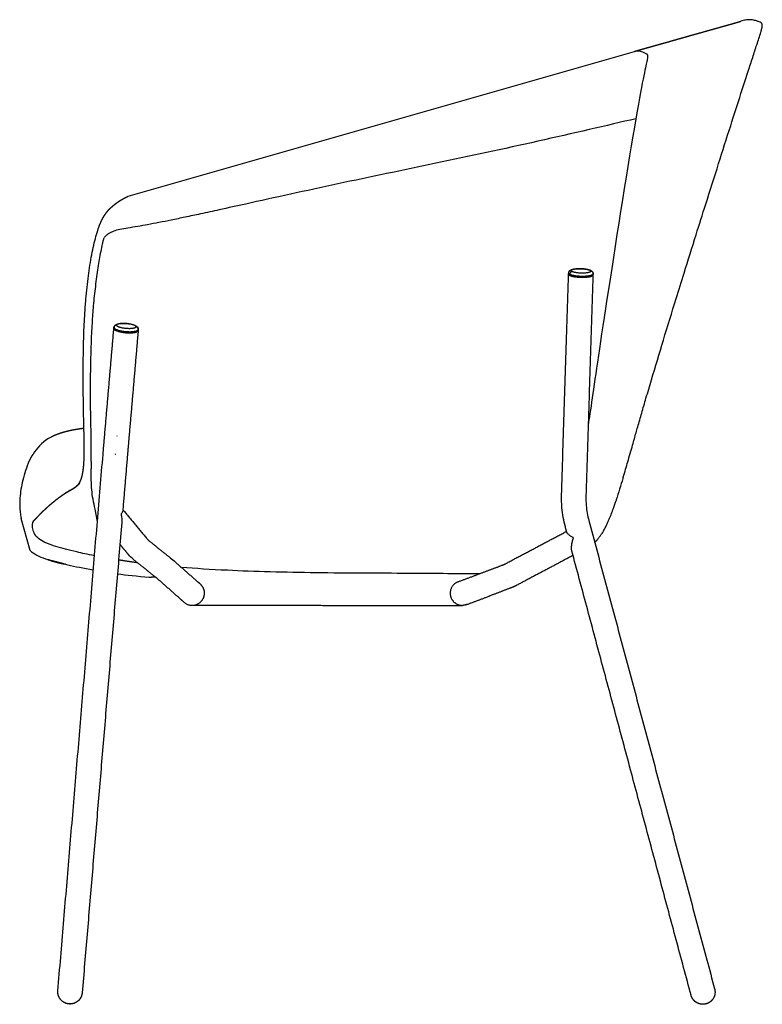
# Model space of a CAD drawing. Header units: millimetres. Extents: x -1034 to 742, y 1139 to 3175.
# Tile 12 of 15: x -1034 to -424, y 2366 to 3175. Entities that reach past the tile are written whole.
import ezdxf

# ---------------------------------------------------------------- set-up
doc = ezdxf.new("R2010")
doc.units = ezdxf.units.MM
doc.header["$MEASUREMENT"] = 0
for name, color, linetype, true_color in [('2DVýkres$viditelné$tečné', 7, 'Continuous', 0x000000), ('2DVýkres$viditelné$čáry', 7, 'Continuous', 0x000000), ('podnoží kov', 7, 'Continuous', 0x000000)]:
    doc.layers.add(name, color=color, linetype=linetype, true_color=true_color)

msp = doc.modelspace()

# ---------------------------------------------------------------- linework, layer by layer
at = {"layer": '2DVýkres$viditelné$tečné'}
for points, knots in [([(-529.49, 3148.71), (-525.76, 3149.78), (-518.88, 3146.44), (-517.65, 3145.44), (-522.3, 3128.29), (-528.31, 3093.43)], [8.863686, 8.863686, 8.863686, 8.863686, 27.470708, 54.941416, 82.412123, 82.412123, 82.412123, 82.412123]), ([(-528.31, 3093.43), (-551.7, 3087.98), (-609.02, 3074.64), (-693.05, 3056.67), (-773.34, 3040.04), (-825.34, 3028.57), (-848.66, 3023.44), (-855.93, 3021.84), (-868.33, 3019.11), (-884.95, 3015.49), (-898.08, 3012.67), (-909.44, 3010.3), (-919.69, 3008.25), (-931.56, 3005.98), (-940.11, 3004.5), (-945.56, 3003.64)], [-462.791242, -462.791242, -462.791242, -462.791242, -404.942336, -347.093431, -289.244526, -231.395621, -231.395621, -231.395621, -209.055987, -193.310133, -180.374729, -168.747776, -158.495741, -149.028875, -132.479575, -132.479575, -132.479575, -132.479575]), ([(-528.31, 3093.43), (-534.32, 3058.56), (-553.73, 2936.22), (-563.63, 2867.22), (-566.62, 2847.41), (-567.45, 2841.92)], [0, 0, 0, 0, 78.285246, 156.570492, 199.990116, 199.990116, 199.990116, 199.990116]), ([(-945.56, 3003.64), (-947.86, 3003.27), (-952.18, 3002.62), (-956.81, 3001.42), (-960.02, 2999.88), (-962.14, 2998.5), (-963.93, 2996.94), (-964.81, 2995.97), (-965.04, 2995.69)], [0, 0, 0, 0, 5.601211, 11.202422, 14.003027, 16.803633, 19.604238, 22.404844, 22.404844, 22.404844, 22.404844]), ([(-975.9, 2845.96), (-976.01, 2850.93), (-976.13, 2857.22), (-976.11, 2870.56), (-976.11, 2874.2), (-976.08, 2881.01), (-975.92, 2893.69), (-975.54, 2908.4), (-974.77, 2924.73), (-973.62, 2940.48), (-972.28, 2953.19), (-970.94, 2963.58), (-969.87, 2970.96), (-968.74, 2977.92), (-967.56, 2984.43), (-966.51, 2989.55), (-965.75, 2992.85), (-965.34, 2994.52), (-965.14, 2995.31), (-965.04, 2995.69)], [0, 0, 0, 0, 26.827307, 26.827307, 26.827307, 37.746492, 47.247544, 64.878711, 81.889195, 96.300901, 112.241509, 120.229999, 127.732496, 134.615059, 141.385471, 147.577769, 150.281612, 151.55952, 152.728646, 152.728646, 152.728646, 152.728646]), ([(-975.55, 2825.94), (-975.55, 2826.12), (-975.55, 2826.3), (-975.55, 2826.48), (-975.62, 2831.51), (-975.71, 2838.14), (-975.88, 2844.87), (-975.9, 2845.96)], [0, 0, 0, 0, 1.176595, 1.176595, 1.176595, 17.339561, 20.239133, 20.239133, 20.239133, 20.239133]), ([(-975.55, 2812.11), (-975.54, 2814.57), (-975.57, 2819.07), (-975.64, 2823.63), (-975.67, 2825.94)], [0, 0, 0, 0, 7.243273, 13.959267, 13.959267, 13.959267, 13.959267]), ([(-975.5, 2796.61), (-975.56, 2799.22), (-975.57, 2802.36), (-975.57, 2805.45), (-975.57, 2805.94)], [-9.521947, -9.521947, -9.521947, -9.521947, -1.502212, 0, 0, 0, 0]), ([(-985.12, 2794.63), (-985.57, 2793.89), (-986.35, 2792.88), (-987.6, 2791.74), (-988.87, 2790.75), (-990.68, 2789.56), (-993.16, 2788.15), (-995.43, 2786.84), (-996.64, 2786.07)], [0, 0, 0, 0, 0.125, 0.25, 0.375, 0.5, 0.75, 1, 1, 1, 1]), ([(-1017.72, 2747.89), (-1020.9, 2750.12), (-1024.12, 2755.4), (-1024, 2761.89), (-1022.66, 2763.34)], [0, 0, 0, 0, 9.161886, 18.262456, 18.262456, 18.262456, 18.262456]), ([(-656.77, 2719.86), (-664.56, 2719.83), (-682.51, 2719.92), (-703.72, 2720.1), (-715.43, 2720.17), (-738.86, 2720.3), (-791.56, 2720.32), (-856.8, 2722.03), (-889.94, 2724.12), (-901.47, 2725.05)], [86.640908, 86.640908, 86.640908, 86.640908, 125.667371, 167.556495, 167.556495, 167.556495, 209.445618, 251.334742, 277.040893, 277.040893, 277.040893, 277.040893])]:
    msp.add_open_spline(points, degree=3, knots=knots, dxfattribs=at)
for points, weights in [([(-940.69, 2918.8), (-940.67, 2918.8), (-940.65, 2918.8)], [0.85564483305, 0.855547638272, 0.855454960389]), ([(-954.47, 2833.01), (-954.39, 2833), (-954.31, 2833)], [1, 0.999966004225, 1]), ([(-955.89, 2818.19), (-955.81, 2818.19), (-955.74, 2818.18)], [1, 0.999971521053, 1]), ([(-985.12, 2794.63), (-984.67, 2795.42), (-984.31, 2796.25)], [1, 0.998639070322, 1]), ([(-985.06, 2794.76), (-985.1, 2794.7), (-985.12, 2794.63)], [1, 0.992055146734, 1]), ([(-996.64, 2786.07), (-996.44, 2786.28), (-996.2, 2786.43)], [1, 0.991805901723, 1]), ([(-942.66, 2733.98), (-942.66, 2733.98), (-942.66, 2733.97)], [0.862959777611, 0.862904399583, 0.86284934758]), ([(-937.55, 2728.87), (-945.33, 2729.92), (-953.08, 2731.16)], [1, 0.999916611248, 1]), ([(-628.93, 2710.25), (-628.94, 2710.23), (-628.95, 2710.22)], [0.854540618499, 0.854615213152, 0.854695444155]), ([(-990.61, 2366.91), (-992.2, 2366.52), (-993.82, 2366.73)], [1, 0.983463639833, 1])]:
    msp.add_rational_spline(points, weights, degree=2, dxfattribs=at)
for points, degree in [([(-975.55, 2812.11), (-975.55, 2810.12), (-975.56, 2808.05), (-975.57, 2805.94)], 3), ([(-972.36, 2772.93), (-972.82, 2775.65), (-974.22, 2781.09), (-975.23, 2788.87), (-975.44, 2794), (-975.5, 2796.61)], 3), ([(-987.47, 2737.75), (-994.04, 2739.25), (-1005.02, 2742.08), (-1014.54, 2745.67), (-1017.72, 2747.89)], 3), ([(-972.86, 2734.66), (-978.52, 2735.76), (-983.22, 2736.77), (-987.47, 2737.75)], 3), ([(-936.68, 2733.85), (-936.67, 2733.84), (-936.66, 2733.83)], 2), ([(-634.86, 2715.07), (-634.81, 2715.09), (-634.75, 2715.11)], 2)]:
    msp.add_open_spline(points, degree=degree, dxfattribs=at)
at = {"layer": '2DVýkres$viditelné$čáry'}
for points, knots in [([(-532.91, 2818.72), (-532.26, 2821), (-530.64, 2826.65), (-528.61, 2833.87), (-526.12, 2842.62), (-523.42, 2852.04), (-519.68, 2864.91), (-513.8, 2884.88), (-505.57, 2912.19), (-496.56, 2941.42), (-487.58, 2970.25), (-479.47, 2996.06), (-470.02, 3026.02), (-460.56, 3055.86), (-450.91, 3086.17), (-442.64, 3112), (-436.46, 3131.12), (-431.97, 3144.9), (-429.06, 3153.79), (-426.97, 3160.22), (-425.78, 3164.03), (-424.92, 3167.02), (-424.4, 3169.28), (-424.45, 3171.15), (-425.46, 3172.39), (-427.22, 3173), (-429.04, 3173.73), (-431.39, 3174.4), (-434.36, 3174.84), (-438.19, 3174.57), (-440.85, 3173.89), (-442.15, 3173.46)], [0, 0, 0, 0, 7.118352, 17.630433, 22.490041, 34.395025, 47.028005, 62.702015, 96.861102, 132.57983, 154.47285, 187.460297, 213.722803, 248.72622, 281.380197, 309.138238, 330.087704, 341.671517, 352.619772, 358.145293, 361.957969, 364.589437, 367.478371, 368.909908, 370.094339, 372.007777, 374.411067, 376.034692, 379.285104, 383.384476, 387.489029, 387.489029, 387.489029, 387.489029]), ([(-981.72, 2846.32), (-981.76, 2847.94), (-981.8, 2849.54), (-981.89, 2853.73), (-981.94, 2856.26), (-982.04, 2863.6), (-982.08, 2868.74), (-982.1, 2873.44), (-982.14, 2878.93), (-982.15, 2884.58), (-982.1, 2894.89), (-982.04, 2899.7), (-981.94, 2904.81), (-981.69, 2917.12), (-981.17, 2929.78), (-980.22, 2942.01), (-980.19, 2942.38), (-980.16, 2942.76), (-980.13, 2943.14), (-979.61, 2949.48), (-978.96, 2955.89), (-978.18, 2962.18), (-977.44, 2968.05), (-976.56, 2974.03), (-975.51, 2979.82), (-975.03, 2982.5), (-974.5, 2985.18), (-973.92, 2987.83), (-973.39, 2990.28), (-972.81, 2992.74), (-972.17, 2995.15), (-971.59, 2997.34), (-970.95, 2999.54), (-970.25, 3001.69), (-969.63, 3003.57), (-968.94, 3005.48), (-968.17, 3007.32)], [4.08006, 4.08006, 4.08006, 4.08006, 9.000673, 9.000673, 17.131226, 17.131226, 31.997053, 31.997053, 31.997053, 50.293284, 50.293284, 64.50364, 64.50364, 64.50364, 103.276953, 103.276953, 103.276953, 104.461462, 104.461462, 104.461462, 124.482921, 124.482921, 124.482921, 143.224211, 143.224211, 143.224211, 151.831422, 151.831422, 151.831422, 159.785899, 159.785899, 159.785899, 166.986715, 166.986715, 166.986715, 173.320699, 173.320699, 173.320699, 173.320699]), ([(-568.89, 2969.89), (-568.38, 2969.8), (-567.91, 2969.71), (-567.25, 2969.54), (-567.04, 2969.49), (-566.84, 2969.43)], [19.344593, 19.344593, 19.344593, 19.344593, 21.097939, 21.097939, 21.952273, 21.952273, 21.952273, 21.952273]), ([(-566.7, 2969.39), (-566.63, 2969.37), (-566.5, 2969.33), (-566.26, 2969.25), (-565.87, 2969.11), (-565.56, 2968.97), (-565.36, 2968.87)], [0, 0, 0, 0, 0.204597, 0.405321, 0.768503, 1.432787, 1.432787, 1.432787, 1.432787]), ([(-956.88, 2922.16), (-956.84, 2922.57), (-956.71, 2922.95), (-956.31, 2923.6), (-956.06, 2923.86), (-955.79, 2924.08), (-955.4, 2924.38), (-954.96, 2924.59), (-954, 2924.94), (-953.44, 2925.08), (-952.82, 2925.19), (-951.92, 2925.34), (-950.91, 2925.42), (-948.79, 2925.46), (-947.73, 2925.42), (-946.65, 2925.33), (-945.58, 2925.25), (-944.53, 2925.11), (-942.43, 2924.72), (-941.44, 2924.47), (-940.56, 2924.16), (-939.96, 2923.96), (-939.43, 2923.73), (-938.49, 2923.22), (-938.05, 2922.91), (-937.69, 2922.51), (-937.47, 2922.27), (-937.28, 2921.99), (-937.01, 2921.34), (-936.94, 2921), (-936.94, 2920.64)], [0.001848, 0.001848, 0.001848, 0.001848, 1.542304, 1.542304, 3.069103, 3.069103, 3.069103, 5.255234, 5.255234, 7.731624, 7.731624, 7.731624, 11.277933, 11.277933, 14.502976, 14.502976, 14.502976, 17.727741, 17.727741, 21.270067, 21.270067, 21.270067, 23.743649, 23.743649, 26.116959, 26.116959, 26.116959, 27.578937, 27.578937, 28.929486, 28.929486, 28.929486, 28.929486]), ([(-981.29, 2826.29), (-981.3, 2826.38), (-981.3, 2826.47), (-981.3, 2826.56), (-981.35, 2829.45), (-981.41, 2832.47), (-981.53, 2838.39), (-981.6, 2841.54), (-981.68, 2844.58), (-981.69, 2845.16), (-981.71, 2845.74), (-981.72, 2846.32)], [1.675254, 1.675254, 1.675254, 1.675254, 1.947954, 1.947954, 1.947954, 10.745026, 10.745026, 20.192212, 20.192212, 20.192212, 21.959815, 21.959815, 21.959815, 21.959815]), ([(-1008.57, 2832), (-1014.51, 2828.88), (-1018.88, 2824.68), (-1022.19, 2819.94), (-1025.5, 2815.19), (-1027.76, 2809.92), (-1029.51, 2804.65), (-1031.25, 2799.39), (-1032.47, 2794.15), (-1033.25, 2789.26), (-1034.03, 2784.37), (-1034.36, 2779.84), (-1034.32, 2776.01), (-1034.28, 2772.18), (-1033.86, 2769.05), (-1033.26, 2766.46), (-1033.17, 2766.08), (-1033.07, 2765.71), (-1032.98, 2765.36)], [0, 0, 0, 0, 18.552974, 18.552974, 18.552974, 35.622646, 35.622646, 35.622646, 51.501704, 51.501704, 51.501704, 64.824975, 64.824975, 64.824975, 74.466879, 74.466879, 74.466879, 75.449456, 75.449456, 75.449456, 75.449456]), ([(-981.57, 2811.15), (-981.43, 2813.66), (-981.36, 2816.14), (-981.35, 2818.7), (-981.34, 2821.25), (-981.37, 2823.74), (-981.42, 2826.3)], [0.005698, 0.005698, 0.005698, 0.005698, 7.65702, 7.65702, 7.65702, 15.278326, 15.278326, 15.278326, 15.278326]), ([(-538.6, 2799.07), (-537.21, 2803.82), (-535.54, 2809.57), (-533.65, 2816.14), (-532.91, 2818.72)], [0, 0, 0, 0, 13.563315, 20.457797, 20.457797, 20.457797, 20.457797]), ([(-538.72, 2799.08), (-538.83, 2798.72), (-540.45, 2793.18), (-542.61, 2785.9), (-544.6, 2779.79), (-544.71, 2779.45)], [-20.526748, -20.526748, -20.526748, -20.526748, -19.257025, -1.077325, 0, 0, 0, 0]), ([(-949.68, 2771.62), (-949.68, 2771.52), (-949.71, 2771.31), (-949.82, 2770.89), (-950.06, 2770.33), (-950.49, 2769.67), (-950.85, 2769.25), (-951.05, 2769.04)], [0, 0, 0, 0, 0.30333, 0.62561, 1.315083, 2.106615, 2.975446, 2.975446, 2.975446, 2.975446]), ([(-951.05, 2769.04), (-950.78, 2767.78), (-950.59, 2766.51), (-950.45, 2764.62), (-950.43, 2763.99), (-950.44, 2762.85), (-950.46, 2762.34), (-950.5, 2761.84)], [0, 0, 0, 0, 5.107335, 5.107335, 7.66088, 7.66088, 9.722559, 9.722559, 9.722559, 9.722559]), ([(-579.79, 2749.5), (-580.15, 2749.71), (-580.84, 2750.13), (-581.8, 2750.76), (-582.67, 2751.39), (-583.42, 2752), (-584.05, 2752.59), (-584.49, 2753.07), (-584.74, 2753.43), (-584.92, 2753.73), (-585, 2753.93), (-585.04, 2754.07)], [0, 0, 0, 0, 1.239267, 2.415269, 3.46533, 4.450964, 5.327907, 6.043597, 6.403266, 6.648864, 7.070265, 7.070265, 7.070265, 7.070265]), ([(-580.86, 2738.52), (-580.95, 2738.84), (-581.08, 2739.53), (-581.16, 2740.67), (-581.13, 2741.94), (-580.94, 2743.83), (-580.55, 2745.76), (-580, 2747.76), (-579.66, 2748.79), (-579.48, 2749.32)], [0, 0, 0, 0, 0.986506, 2.092055, 3.43917, 4.79126, 7.779304, 9.343403, 11.0213, 11.0213, 11.0213, 11.0213]), ([(-1025.74, 2738.84), (-1022.68, 2736.31), (-1017.15, 2733.33), (-1010.28, 2731.1), (-1008.73, 2730.64)], [0, 0, 0, 0, 14.997662, 19.091907, 19.091907, 19.091907, 19.091907]), ([(-1005.67, 2729.79), (-1005.67, 2729.79), (-1005.67, 2729.79), (-1005.68, 2729.79), (-1005.68, 2729.79), (-1005.68, 2729.79)], [-13.90563049, -13.90563049, -13.90563049, -13.90563049, -13.8960956, -13.8960956, -13.88362506, -13.88362506, -13.88362506, -13.88362506]), ([(-1001.34, 2728.7), (-1001.28, 2728.69), (-1001.23, 2728.67), (-1001.17, 2728.66), (-1001.17, 2728.66), (-1001.17, 2728.66)], [10.5847186, 10.5847186, 10.5847186, 10.5847186, 10.7816869, 10.7816869, 10.7888773, 10.7888773, 10.7888773, 10.7888773]), ([(-999.17, 2728.19), (-999.17, 2728.19), (-999.17, 2728.19), (-999.15, 2728.19), (-999.14, 2728.18), (-999.13, 2728.18)], [14.0405221, 14.0405221, 14.0405221, 14.0405221, 14.0557009, 14.0557009, 14.1479667, 14.1479667, 14.1479667, 14.1479667]), ([(-998.83, 2728.11), (-997.51, 2727.81), (-990.4, 2726.23), (-981.97, 2724.48), (-973.84, 2723.02)], [0, 0, 0, 0, 6.430259, 33.495712, 33.495712, 33.495712, 33.495712]), ([(-954.04, 2719.87), (-946.49, 2718.84), (-937.38, 2717.82), (-926.67, 2717.06), (-926.03, 2717.01)], [52.916987, 52.916987, 52.916987, 52.916987, 72.50893, 73.753617, 73.753617, 73.753617, 73.753617])]:
    msp.add_open_spline(points, degree=3, knots=knots, dxfattribs=at)
for points, weights, degree, knots in [([(-529.4, 3148.74), (-526.53, 3149.55), (-523.67, 3150.37), (-520.8, 3151.19), (-518.08, 3151.96), (-515.37, 3152.73), (-512.65, 3153.5), (-510.11, 3154.22), (-507.58, 3154.94), (-505.04, 3155.66), (-502.67, 3156.33), (-500.3, 3157), (-497.93, 3157.67), (-493.67, 3158.88), (-489.42, 3160.08), (-485.16, 3161.28), (-481.5, 3162.31), (-477.85, 3163.34), (-474.19, 3164.37), (-468.55, 3165.95), (-462.91, 3167.54), (-457.27, 3169.13), (-455.04, 3169.75), (-453.02, 3170.32), (-449.57, 3171.3), (-448.08, 3171.73), (-446.85, 3172.08), (-446.58, 3172.16), (-446.06, 3172.31), (-445.1, 3172.58), (-444.06, 3172.88), (-443.02, 3173.19), (-442.4, 3173.38), (-442.15, 3173.46)], [1, 0.99999998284, 0.99999998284, 1, 0.999999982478, 0.999999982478, 1, 0.999999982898, 0.999999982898, 1, 0.99999998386, 0.99999998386, 1, 0.999999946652, 0.999999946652, 1, 0.999999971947, 0.999999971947, 1, 0.999999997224, 0.999999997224, 1, 1, 1, 1, 1, 1, 1, 1, 1, 1, 1, 1, 1], 3, [0, 0, 0, 0, 8.944795, 8.944795, 8.944795, 17.412319, 17.412319, 17.412319, 25.329802, 25.329802, 25.329802, 32.717864, 32.717864, 32.717864, 45.986642, 45.986642, 45.986642, 57.377456, 57.377456, 57.377456, 74.963229, 74.963229, 74.963229, 96.137455, 96.137455, 116.153296, 116.153296, 116.153296, 117.011131, 117.786126, 119.124851, 120.262355, 121.060366, 121.060366, 121.060366, 121.060366]), ([(-968.16, 3007.34), (-967.49, 3008.93), (-966.74, 3010.51), (-965.9, 3012.04), (-965.76, 3012.29), (-965.61, 3012.55), (-965.47, 3012.8), (-964.86, 3013.85), (-964.18, 3014.89), (-963.46, 3015.89), (-962.65, 3017), (-961.76, 3018.05), (-960.81, 3019.04), (-960.36, 3019.5), (-959.86, 3020), (-958.95, 3020.83), (-958.55, 3021.18), (-958.24, 3021.45), (-958.2, 3021.48), (-958.16, 3021.52), (-958.03, 3021.64), (-957.94, 3021.71), (-957.85, 3021.79), (-957.16, 3022.39), (-956.45, 3022.97), (-955.73, 3023.53), (-955.43, 3023.75), (-955.14, 3023.97), (-954.85, 3024.19), (-953.83, 3024.95), (-952.78, 3025.66), (-951.71, 3026.34), (-951.4, 3026.53), (-951.09, 3026.72), (-950.78, 3026.9), (-950.02, 3027.36), (-949.25, 3027.8), (-948.46, 3028.22), (-947.97, 3028.48), (-947.48, 3028.74), (-946.98, 3028.99), (-946.4, 3029.28), (-945.82, 3029.57), (-945.23, 3029.85)], [1, 1, 1, 1, 0.999959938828, 0.999959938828, 1, 1, 1, 1, 0.998484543, 0.998484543, 1, 1, 1, 1, 1, 1, 1, 1, 1, 1, 1, 0.999775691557, 0.999775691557, 1, 0.999959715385, 0.999959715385, 1, 0.99952809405, 0.99952809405, 1, 0.999962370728, 0.999962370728, 1, 0.999813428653, 0.999813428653, 1, 0.999947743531, 0.999947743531, 1, 0.999948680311, 0.999948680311, 1], 3, [0, 0, 0, 0, 5.477001, 5.477001, 5.477001, 6.357909, 6.357909, 6.357909, 10.170138, 10.170138, 10.170138, 14.287643, 14.287643, 14.287643, 16.265229, 16.265229, 18.139968, 18.139968, 18.139968, 18.404268, 18.404268, 18.842447, 18.842447, 18.842447, 21.585449, 21.585449, 21.585449, 22.688186, 22.688186, 22.688186, 26.49045, 26.49045, 26.49045, 27.574845, 27.574845, 27.574845, 30.240581, 30.240581, 30.240581, 31.913226, 31.913226, 31.913226, 33.861399, 33.861399, 33.861399, 33.861399]), ([(-583.44, 2966.87), (-583.43, 2967.24), (-583.33, 2967.6), (-582.99, 2968.22), (-582.78, 2968.47), (-582.55, 2968.68), (-582.37, 2968.84), (-582.17, 2968.98), (-581.96, 2969.1), (-581.91, 2969.13), (-581.81, 2969.18), (-581.6, 2969.29), (-581.17, 2969.48), (-580.78, 2969.61), (-580.5, 2969.69)], [1, 1, 1, 1, 1, 1, 0.996657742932, 0.996657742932, 1, 1, 1, 1, 1, 1, 1], 3, [0.031814, 0.031814, 0.031814, 0.031814, 1.413237, 1.413237, 2.785145, 2.785145, 2.785145, 3.507398, 3.507398, 3.507398, 3.672518, 3.858191, 4.22607, 5.085915, 5.085915, 5.085915, 5.085915]), ([(-566.13, 2969), (-569.49, 2970.74), (-576.74, 2970.2), (-584, 2969.67), (-580.65, 2967.94)], [1, 0.707106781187, 1, 0.707106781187, 1], 2, [0, 0, 0, 12.566371, 12.566371, 25.132741, 25.132741, 25.132741]), ([(-566.13, 2969), (-562.77, 2967.27), (-570.03, 2966.74), (-577.29, 2966.2), (-580.65, 2967.94)], [1, 0.707106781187, 1, 0.707106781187, 1], 2, [-25.132741, -25.132741, -25.132741, -12.566371, -12.566371, 0, 0, 0]), ([(-580.46, 2969.7), (-580.2, 2969.77), (-579.93, 2969.84), (-578.85, 2970.06), (-577.95, 2970.18), (-576.95, 2970.25), (-574.89, 2970.4), (-572.6, 2970.35), (-570.47, 2970.11), (-569.97, 2970.06), (-569.47, 2969.99), (-568.98, 2969.91)], [1, 1, 1, 1, 1, 1, 1, 1, 1, 0.999771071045, 0.999771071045, 1], 3, [6.381002, 6.381002, 6.381002, 6.381002, 7.536009, 7.536009, 10.78535, 10.78535, 10.78535, 17.590012, 17.590012, 17.590012, 19.096143, 19.096143, 19.096143, 19.096143]), ([(-564.35, 2968.21), (-564.29, 2968.15), (-564.23, 2968.09), (-564.1, 2967.96), (-563.99, 2967.81)], [1, 0.999677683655, 1, 0.998080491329, 1], 2, [0, 0, 0, 0.1652282, 0.1652282, 0.5336225, 0.5336225, 0.5336225]), ([(-563.85, 2967.61), (-563.63, 2967.26), (-563.53, 2966.86), (-563.45, 2966.55), (-563.46, 2966.23)], [1, 0.987089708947, 1, 0.9913513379, 1], 2, [0, 0, 0, 0.815809, 0.815809, 1.452118, 1.452118, 1.452118]), ([(-582.55, 2964.88), (-578.36, 2962.71), (-569.29, 2963.38), (-563.53, 2963.8), (-563.49, 2965.23)], [1, 0.707106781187, 1, 0.79177122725, 0.879617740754], 2, [-4.712389, -4.712389, -4.712389, -3.141593, -3.141593, -2.024855, -2.024855, -2.024855]), ([(-582.52, 2965.86), (-578.33, 2963.69), (-569.26, 2964.35), (-563.5, 2964.78), (-563.46, 2966.2)], [1, 0.707106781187, 1, 0.79177122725, 0.879617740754], 2, [0, 0, 0, 12.566371, 12.566371, 21.500275, 21.500275, 21.500275]), ([(-956.88, 2922.13), (-956.99, 2919.58), (-947.03, 2918.75), (-937.09, 2917.92), (-936.95, 2920.46)], [1, 0.707106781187, 1, 0.707723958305, 0.998768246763], 2, [0, 0, 0, 12.566371, 12.566371, 25.106262, 25.106262, 25.106262]), ([(-938.77, 2922.56), (-938.68, 2924.6), (-946.65, 2925.27), (-954.63, 2925.93), (-954.72, 2923.89)], [1, 0.707106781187, 1, 0.707106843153, 0.999999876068], 2, [0, 0, 0, 12.566371, 12.566371, 25.132739, 25.132739, 25.132739]), ([(-938.77, 2922.56), (-938.87, 2920.52), (-946.84, 2921.19), (-954.81, 2921.85), (-954.72, 2923.89)], [0.999999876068, 0.707106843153, 1, 0.707106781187, 1], 2, [-25.132739, -25.132739, -25.132739, -12.566371, -12.566371, 0, 0, 0]), ([(-947.26, 2917.8), (-947.18, 2917.79), (-947.11, 2917.79), (-937.17, 2916.96), (-937.03, 2919.5)], [0.99394869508, 0.996942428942, 1, 0.707723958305, 0.998768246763], 2, [-3.157991, -3.157991, -3.157991, -3.141593, -3.141593, -1.574106, -1.574106, -1.574106]), ([(-981.55, 2839.21), (-983.21, 2839), (-984.87, 2838.77), (-986.53, 2838.5), (-988.67, 2838.16), (-990.75, 2837.78), (-992.76, 2837.35), (-994.76, 2836.92), (-996.69, 2836.44), (-998.54, 2835.91), (-1000.39, 2835.38), (-1002.15, 2834.79), (-1003.83, 2834.14), (-1005.5, 2833.49), (-1007.09, 2832.78), (-1008.57, 2832)], [1, 0.999912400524, 0.999912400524, 1, 1, 1, 1, 1, 1, 1, 1, 1, 1, 1, 1, 1], 3, [0, 0, 0, 0, 5.024565, 5.024565, 5.024565, 11.360924, 11.360924, 11.360924, 17.323507, 17.323507, 17.323507, 22.904174, 22.904174, 22.904174, 28.114222, 28.114222, 28.114222, 28.114222]), ([(-984.31, 2796.25), (-984.2, 2796.5), (-984.1, 2796.75), (-984.01, 2797.01), (-983.75, 2797.72), (-983.52, 2798.45), (-983.31, 2799.18), (-983.12, 2799.87), (-982.95, 2800.56), (-982.8, 2801.26), (-982.65, 2801.93), (-982.52, 2802.61), (-982.4, 2803.29), (-982.4, 2803.3), (-982.4, 2803.31), (-982.4, 2803.32), (-982.23, 2804.32), (-982.09, 2805.33), (-981.97, 2806.33)], [1, 0.999698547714, 0.999698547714, 1, 0.999591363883, 0.999591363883, 1, 0.999693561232, 0.999693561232, 1, 0.999820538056, 0.999820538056, 1, 1, 1, 1, 0.999760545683, 0.999760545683, 1], 3, [0, 0, 0, 0, 0.81302, 0.81302, 0.81302, 3.100683, 3.100683, 3.100683, 5.241344, 5.241344, 5.241344, 7.307814, 7.307814, 7.307814, 7.340694, 7.340694, 7.340694, 10.381349, 10.381349, 10.381349, 10.381349]), ([(-981.97, 2806.33), (-981.94, 2806.64), (-981.9, 2806.96), (-981.87, 2807.27), (-981.74, 2808.56), (-981.65, 2809.86), (-981.57, 2811.15)], [1, 0.999984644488, 0.999984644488, 1, 1, 1, 1], 3, [0, 0, 0, 0, 0.94306, 0.94306, 0.94306, 4.929291, 4.929291, 4.929291, 4.929291]), ([(-996.2, 2786.43), (-995.63, 2786.79), (-995.04, 2787.14), (-993.92, 2787.78), (-993.38, 2788.09), (-992.84, 2788.39), (-991.94, 2788.9), (-990.96, 2789.44), (-990, 2790.04), (-989.57, 2790.31), (-989.14, 2790.6), (-988.73, 2790.89), (-988.31, 2791.2), (-987.89, 2791.52), (-987.5, 2791.86), (-987.07, 2792.23), (-986.67, 2792.6), (-986.27, 2793.06), (-986.06, 2793.3), (-985.85, 2793.57), (-985.45, 2794.14), (-985.26, 2794.43), (-985.07, 2794.75)], [1, 1, 1, 1, 1, 1, 1, 1, 1, 0.999640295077, 0.999640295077, 1, 0.999416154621, 0.999416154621, 1, 1, 1, 1, 1, 1, 1, 1, 1], 3, [0, 0, 0, 0, 3.561219, 3.561219, 6.691621, 6.691621, 6.691621, 11.976635, 11.976635, 11.976635, 13.504577, 13.504577, 13.504577, 15.076222, 15.076222, 15.076222, 17.204373, 17.204373, 17.204373, 18.308158, 18.308158, 19.491614, 19.491614, 19.491614, 19.491614]), ([(-1022.66, 2763.34), (-1021.76, 2764.32), (-1020.76, 2765.42), (-1019.64, 2766.62), (-1019.15, 2767.13), (-1018.67, 2767.64), (-1018.18, 2768.15), (-1016.49, 2769.91), (-1014.47, 2771.92), (-1012.01, 2774.16), (-1010.77, 2775.29), (-1009.5, 2776.4), (-1008.21, 2777.49), (-1006.87, 2778.61), (-1005.51, 2779.72), (-1004.14, 2780.8), (-1003.46, 2781.33), (-1002.77, 2781.85), (-1002.08, 2782.37), (-1001.41, 2782.87), (-1000.73, 2783.37), (-1000.05, 2783.85), (-999.4, 2784.32), (-998.74, 2784.77), (-998.08, 2785.22), (-997.47, 2785.63), (-996.84, 2786.03), (-996.21, 2786.43)], [1, 1, 1, 1, 0.999986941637, 0.999986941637, 1, 1, 1, 1, 0.999885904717, 0.999885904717, 1, 0.99988665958, 0.99988665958, 1, 0.999964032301, 0.999964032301, 1, 0.999952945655, 0.999952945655, 1, 0.999933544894, 0.999933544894, 1, 0.999899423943, 0.999899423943, 1], 3, [0.000002, 0.000002, 0.000002, 0.000002, 18.863702, 18.863702, 18.863702, 20.977618, 20.977618, 20.977618, 46.944408, 46.944408, 46.944408, 52.000509, 52.000509, 52.000509, 57.248798, 57.248798, 57.248798, 59.838981, 59.838981, 59.838981, 62.351282, 62.351282, 62.351282, 64.746393, 64.746393, 64.746393, 66.976125, 66.976125, 66.976125, 66.976125]), ([(-562.05, 2745.57), (-561.38, 2746.26), (-560.74, 2746.97), (-560.11, 2747.7), (-555.16, 2753.45), (-550.12, 2764.01), (-546.48, 2774.05), (-544.71, 2779.45)], [1, 0.999814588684, 0.999814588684, 1, 1, 1, 1, 1], 3, [0, 0, 0, 0, 2.875937, 2.875937, 2.875937, 18.404806, 33.013438, 33.013438, 33.013438, 33.013438]), ([(-994.23, 2366.7), (-996.16, 2366.95), (-997.85, 2367.89), (-999.65, 2368.89), (-1000.9, 2370.52), (-1002.15, 2372.14), (-1002.67, 2374.13), (-1002.76, 2374.49), (-1002.82, 2374.85), (-1003.06, 2376.15), (-1002.95, 2377.46)], [1, 0.981683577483, 1, 0.97955490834, 1, 0.97955490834, 1, 0.999316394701, 1, 0.991452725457, 1], 2, [0, 0, 0, 3.83381, 3.83381, 7.884997, 7.884997, 11.936183, 11.936183, 12.675742, 12.675742, 15.292533, 15.292533, 15.292533]), ([(-463.6, 2378.95), (-463.08, 2377), (-463.36, 2375), (-463.55, 2373.64), (-464.1, 2372.38), (-464.33, 2371.84), (-464.62, 2371.34)], [1, 0.980179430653, 1, 0.990671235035, 1, 0.998326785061, 1], 2, [0, 0, 0, 3.988623, 3.988623, 6.722602, 6.722602, 7.879729, 7.879729, 7.879729]), ([(-986.49, 2369.02), (-986.96, 2368.62), (-987.48, 2368.28), (-988.72, 2367.46), (-990.14, 2367.04), (-990.37, 2366.97), (-990.61, 2366.91)], [1, 0.998083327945, 1, 0.989156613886, 1, 0.999697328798, 1], 2, [0, 0, 0, 1.238478, 1.238478, 4.186432, 4.186432, 4.678518, 4.678518, 4.678518]), ([(-983.02, 2375.78), (-983.04, 2375.54), (-983.07, 2375.31), (-983.34, 2373.23), (-984.43, 2371.44), (-984.63, 2371.11), (-984.86, 2370.79), (-985.57, 2369.81), (-986.49, 2369.02)], [1, 0.999726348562, 1, 0.978723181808, 1, 0.999233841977, 1, 0.992769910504, 1], 2, [0, 0, 0, 0.467911, 0.467911, 4.600968, 4.600968, 5.383914, 5.383914, 7.790375, 7.790375, 7.790375]), ([(-470.64, 2366.73), (-472.48, 2366.23), (-474.38, 2366.44), (-476.41, 2366.67), (-478.19, 2367.68), (-479.97, 2368.68), (-481.21, 2370.31), (-481.97, 2371.31), (-482.47, 2372.46), (-482.74, 2373.11), (-482.92, 2373.78)], [1, 0.982262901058, 1, 0.97969149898, 1, 0.97969149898, 1, 0.992216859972, 1, 0.997569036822, 1], 2, [0, 0, 0, 3.772511, 3.772511, 7.810096, 7.810096, 11.847681, 11.847681, 14.3446, 14.3446, 15.739432, 15.739432, 15.739432]), ([(-464.62, 2371.34), (-464.86, 2370.94), (-465.12, 2370.56), (-465.41, 2370.19), (-465.87, 2369.6), (-466.4, 2369.06), (-466.99, 2368.59), (-468.05, 2367.73), (-469.27, 2367.11), (-470.59, 2366.74), (-470.61, 2366.74), (-470.62, 2366.73), (-470.64, 2366.73)], [1, 0.998371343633, 0.998371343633, 1, 0.995789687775, 0.995789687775, 1, 0.986151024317, 0.986151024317, 1, 1, 1, 1], 3, [0, 0, 0, 0, 1.398279, 1.398279, 1.398279, 3.647212, 3.647212, 3.647212, 7.730915, 7.730915, 7.730915, 7.775569, 7.775569, 7.775569, 7.775569])]:
    msp.add_rational_spline(points, weights, degree=degree, knots=knots, dxfattribs=at)
for points, degree in [([(-529.53, 3148.7), (-529.51, 3148.71), (-529.49, 3148.71)], 2), ([(-945.17, 3029.87), (-945.15, 3029.88), (-945.13, 3029.89), (-945.12, 3029.9)], 3), ([(-583.48, 2965.9), (-583.46, 2966.35), (-583.45, 2966.81)], 2), ([(-580.5, 2969.69), (-580.49, 2969.69), (-580.48, 2969.7), (-580.46, 2969.7)], 3), ([(-568.98, 2969.91), (-568.95, 2969.9), (-568.92, 2969.89), (-568.89, 2969.89)], 3), ([(-566.84, 2969.43), (-566.79, 2969.42), (-566.74, 2969.4), (-566.7, 2969.39)], 3), ([(-565.36, 2968.87), (-565.34, 2968.86), (-565.32, 2968.86), (-565.3, 2968.85)], 3), ([(-564.93, 2968.63), (-564.91, 2968.62), (-564.89, 2968.61), (-564.87, 2968.6)], 3), ([(-564.41, 2968.26), (-564.39, 2968.24), (-564.37, 2968.22), (-564.35, 2968.21)], 3), ([(-563.99, 2967.81), (-563.98, 2967.79), (-563.96, 2967.77), (-563.94, 2967.75)], 3), ([(-563.88, 2967.66), (-563.87, 2967.65), (-563.86, 2967.63), (-563.85, 2967.61)], 3), ([(-589.3, 2785.01), (-586.39, 2875.42), (-583.48, 2965.84)], 2), ([(-582.52, 2965.86), (-582.54, 2965.37), (-582.55, 2964.88)], 2), ([(-563.49, 2965.2), (-566.4, 2874.78), (-569.31, 2784.37)], 2), ([(-563.46, 2966.17), (-563.47, 2965.7), (-563.49, 2965.23)], 2), ([(-563.46, 2966.22), (-563.46, 2966.22), (-563.46, 2966.21), (-563.46, 2966.2)], 3), ([(-964.27, 2836.42), (-960.62, 2878.79), (-956.96, 2921.17)], 2), ([(-956.96, 2921.23), (-956.92, 2921.68), (-956.88, 2922.13)], 2), ([(-956.96, 2921.23), (-956.95, 2921.23), (-956.95, 2921.24)], 2), ([(-956.96, 2921.21), (-956.96, 2921.22), (-956.96, 2921.23)], 2), ([(-956.96, 2921.21), (-956.96, 2921.19), (-956.96, 2921.17)], 2), ([(-956.88, 2922.13), (-956.92, 2921.69), (-956.95, 2921.24)], 2), ([(-937.03, 2919.45), (-940.69, 2877.07), (-944.34, 2834.7)], 2), ([(-936.95, 2920.41), (-936.99, 2919.95), (-937.03, 2919.5)], 2), ([(-937.03, 2919.51), (-936.99, 2919.95), (-936.95, 2920.4)], 2), ([(-936.94, 2920.55), (-936.94, 2920.52), (-936.95, 2920.49), (-936.95, 2920.46)], 3), ([(-936.94, 2920.55), (-936.94, 2920.55), (-936.94, 2920.55), (-936.94, 2920.55)], 3), ([(-1002.95, 2377.48), (-984.4, 2597.67), (-965.85, 2817.86)], 2), ([(-945.92, 2816.18), (-947.8, 2793.9), (-949.68, 2771.62)], 2), ([(-588.97, 2773.98), (-589.3, 2777.67), (-589.41, 2781.35), (-589.3, 2784.99)], 3), ([(-569.31, 2784.35), (-569.4, 2781.54), (-569.31, 2778.67), (-569.05, 2775.78)], 3), ([(-586.2, 2758.39), (-587.56, 2763.46), (-588.49, 2768.7), (-588.97, 2773.97)], 3), ([(-569.05, 2775.78), (-568.67, 2771.64), (-567.94, 2767.52), (-566.88, 2763.56)], 3), ([(-949.6, 2772.48), (-939.67, 2760.52), (-929.74, 2748.57)], 2), ([(-950.5, 2761.84), (-966.76, 2568.82), (-983.02, 2375.8)], 2), ([(-585.04, 2754.07), (-585.61, 2756.22), (-586.19, 2758.37)], 2), ([(-566.88, 2763.56), (-515.24, 2571.28), (-463.61, 2378.99)], 2), ([(-635.4, 2728.12), (-610.3, 2741.41), (-585.21, 2754.71)], 2), ([(-945.13, 2735.79), (-948.56, 2739.92), (-952, 2744.06)], 2), ([(-929.69, 2748.5), (-929.1, 2747.8), (-928.55, 2747.28), (-928.1, 2746.92)], 3), ([(-928.01, 2746.85), (-919.41, 2739.98), (-910.81, 2733.11)], 2), ([(-940.58, 2731.29), (-942.19, 2732.58), (-943.68, 2734.06), (-945.05, 2735.69)], 3), ([(-910.72, 2733.04), (-909.12, 2731.75), (-907.82, 2730.68), (-906.69, 2729.67)], 3), ([(-579.89, 2734.9), (-602.96, 2722.67), (-626.02, 2710.45)], 2), ([(-482.93, 2373.8), (-531.89, 2556.16), (-580.86, 2738.52)], 2), ([(-996.7, 2727.63), (-1003.76, 2729.46), (-1010.81, 2731.28)], 2), ([(-1008.73, 2730.64), (-1008.71, 2730.63), (-1008.61, 2730.6), (-1008.46, 2730.56)], 3), ([(-1008.73, 2730.64), (-1008.73, 2730.64), (-1008.73, 2730.64), (-1008.73, 2730.64)], 3), ([(-1008.73, 2730.64), (-1008.73, 2730.64), (-1008.73, 2730.64), (-1008.73, 2730.64)], 3), ([(-1008.73, 2730.64), (-1008.73, 2730.64), (-1008.73, 2730.64), (-1008.73, 2730.64)], 3), ([(-1008.73, 2730.64), (-1008.73, 2730.64), (-1008.73, 2730.64)], 2), ([(-1008.44, 2730.55), (-1008.44, 2730.55), (-1008.43, 2730.55), (-1008.43, 2730.55)], 3), ([(-1008.4, 2730.54), (-1008.39, 2730.54), (-1008.37, 2730.53), (-1008.36, 2730.53)], 3), ([(-1008.35, 2730.53), (-1008.34, 2730.52), (-1008.33, 2730.52), (-1008.32, 2730.52)], 3), ([(-1008.3, 2730.51), (-1008.27, 2730.5), (-1008.24, 2730.5), (-1008.21, 2730.49)], 3), ([(-1008.19, 2730.48), (-1008.18, 2730.48), (-1008.17, 2730.48), (-1008.16, 2730.47)], 3), ([(-1008.14, 2730.47), (-1008.13, 2730.47), (-1008.13, 2730.46), (-1008.12, 2730.46)], 3), ([(-1008.08, 2730.45), (-1008.07, 2730.45), (-1008.05, 2730.44), (-1008.03, 2730.44)], 3), ([(-1008.02, 2730.43), (-1008, 2730.43), (-1007.99, 2730.43), (-1007.98, 2730.42)], 3), ([(-1007.96, 2730.42), (-1007.95, 2730.41), (-1007.94, 2730.41), (-1007.93, 2730.41)], 3), ([(-1006.91, 2730.12), (-1006.86, 2730.11), (-1006.8, 2730.09), (-1006.74, 2730.08)], 3), ([(-1006.71, 2730.07), (-1006.69, 2730.06), (-1006.67, 2730.06), (-1006.65, 2730.05)], 3), ([(-1006.62, 2730.04), (-1006.6, 2730.04), (-1006.59, 2730.03), (-1006.57, 2730.03)], 3), ([(-1006.52, 2730.01), (-1006.51, 2730.01), (-1006.5, 2730.01), (-1006.5, 2730.01)], 3), ([(-1006.42, 2729.99), (-1006.4, 2729.98), (-1006.37, 2729.97), (-1006.34, 2729.97)], 3), ([(-1006.31, 2729.96), (-1006.32, 2729.96), (-1006.33, 2729.96), (-1006.34, 2729.97)], 3), ([(-1006.31, 2729.96), (-1006.29, 2729.95), (-1006.28, 2729.95), (-1006.26, 2729.95)], 3), ([(-1006.21, 2729.93), (-1006.23, 2729.94), (-1006.24, 2729.94), (-1006.26, 2729.95)], 3), ([(-1006.21, 2729.93), (-1006.2, 2729.93), (-1006.19, 2729.93), (-1006.18, 2729.92)], 3), ([(-1006.11, 2729.91), (-1006.13, 2729.91), (-1006.16, 2729.92), (-1006.18, 2729.92)], 3), ([(-1006.11, 2729.91), (-1006.08, 2729.9), (-1006.04, 2729.89), (-1006, 2729.88)], 3), ([(-1005.99, 2729.87), (-1006, 2729.88), (-1006, 2729.88), (-1006, 2729.88)], 3), ([(-1005.99, 2729.87), (-1005.98, 2729.87), (-1005.96, 2729.86), (-1005.94, 2729.86)], 3), ([(-1005.89, 2729.85), (-1005.9, 2729.85), (-1005.92, 2729.85), (-1005.94, 2729.86)], 3), ([(-1005.89, 2729.85), (-1005.87, 2729.84), (-1005.86, 2729.84), (-1005.85, 2729.84)], 3), ([(-1005.78, 2729.82), (-1005.8, 2729.82), (-1005.83, 2729.83), (-1005.85, 2729.84)], 3), ([(-1005.78, 2729.82), (-1005.75, 2729.81), (-1005.72, 2729.8), (-1005.68, 2729.79)], 3), ([(-1005.67, 2729.79), (-1005.64, 2729.78), (-1005.62, 2729.78), (-1005.6, 2729.77)], 3), ([(-1005.55, 2729.76), (-1005.57, 2729.76), (-1005.58, 2729.77), (-1005.6, 2729.77)], 3), ([(-1005.55, 2729.76), (-1005.54, 2729.75), (-1005.53, 2729.75), (-1005.51, 2729.75)], 3), ([(-1005.43, 2729.72), (-1005.46, 2729.73), (-1005.48, 2729.74), (-1005.51, 2729.75)], 3), ([(-1005.43, 2729.72), (-1005.41, 2729.72), (-1005.4, 2729.72), (-1005.38, 2729.71)], 3), ([(-1005.33, 2729.7), (-1005.35, 2729.7), (-1005.36, 2729.71), (-1005.38, 2729.71)], 3), ([(-1005.33, 2729.7), (-1005.3, 2729.69), (-1005.28, 2729.69), (-1005.26, 2729.68)], 3), ([(-1005.21, 2729.67), (-1005.23, 2729.67), (-1005.24, 2729.68), (-1005.26, 2729.68)], 3), ([(-1005.21, 2729.67), (-1005.2, 2729.66), (-1005.19, 2729.66), (-1005.17, 2729.66)], 3), ([(-1005.11, 2729.64), (-1005.13, 2729.65), (-1005.15, 2729.65), (-1005.17, 2729.66)], 3), ([(-1004.16, 2729.4), (-1004.13, 2729.39), (-1004.1, 2729.38), (-1004.07, 2729.37)], 3), ([(-1004.16, 2729.4), (-1004.16, 2729.4), (-1004.16, 2729.4), (-1004.16, 2729.4)], 3), ([(-1003.91, 2729.33), (-1003.96, 2729.35), (-1004.02, 2729.36), (-1004.07, 2729.37)], 3), ([(-1002.48, 2728.98), (-1002.45, 2728.97), (-1002.43, 2728.96), (-1002.4, 2728.96)], 3), ([(-1002.31, 2728.94), (-1002.29, 2728.93), (-1002.28, 2728.93), (-1002.26, 2728.92)], 3), ([(-1002.22, 2728.91), (-1002.2, 2728.91), (-1002.17, 2728.9), (-1002.15, 2728.9)], 3), ([(-1002.13, 2728.89), (-1002.06, 2728.88), (-1001.99, 2728.86), (-1001.92, 2728.84)], 3), ([(-1001.86, 2728.83), (-1001.84, 2728.82), (-1001.83, 2728.82), (-1001.81, 2728.81)], 3), ([(-1001.77, 2728.8), (-1001.67, 2728.78), (-1001.58, 2728.76), (-1001.48, 2728.74)], 3), ([(-1001.42, 2728.72), (-1001.41, 2728.72), (-1001.39, 2728.71), (-1001.38, 2728.71)], 3), ([(-1001.07, 2728.64), (-1001.07, 2728.64), (-1001.07, 2728.64), (-1001.07, 2728.64)], 3), ([(-1000.98, 2728.61), (-1000.97, 2728.61), (-1000.97, 2728.61), (-1000.97, 2728.61)], 3), ([(-1000.88, 2728.59), (-1000.87, 2728.59), (-1000.87, 2728.59), (-1000.87, 2728.59)], 3), ([(-1000.78, 2728.57), (-1000.78, 2728.57), (-1000.77, 2728.57), (-1000.77, 2728.57)], 3), ([(-999.79, 2728.33), (-999.8, 2728.34), (-999.81, 2728.34), (-999.83, 2728.34)], 3), ([(-999.79, 2728.33), (-999.78, 2728.33), (-999.77, 2728.33), (-999.75, 2728.33)], 3), ([(-999.75, 2728.32), (-999.75, 2728.32), (-999.75, 2728.32), (-999.75, 2728.33)], 3), ([(-999.75, 2728.32), (-999.51, 2728.27), (-999.32, 2728.23), (-999.18, 2728.19)], 3), ([(-999.17, 2728.19), (-999.17, 2728.19), (-999.17, 2728.19), (-999.18, 2728.19)], 3), ([(-999.13, 2728.18), (-999.02, 2728.15), (-998.94, 2728.14), (-998.89, 2728.12)], 3), ([(-999.13, 2728.18), (-999.13, 2728.18), (-999.13, 2728.18), (-999.13, 2728.18)], 3), ([(-998.89, 2728.12), (-998.88, 2728.12), (-998.88, 2728.12), (-998.87, 2728.12)], 3), ([(-998.89, 2728.12), (-998.89, 2728.12), (-998.89, 2728.12)], 2), ([(-998.87, 2728.12), (-998.87, 2728.12), (-998.86, 2728.12), (-998.86, 2728.12)], 3), ([(-998.87, 2728.12), (-998.87, 2728.12), (-998.87, 2728.12)], 2), ([(-998.86, 2728.12), (-998.85, 2728.12), (-998.85, 2728.12), (-998.85, 2728.11)], 3), ([(-998.86, 2728.12), (-998.86, 2728.12), (-998.86, 2728.12)], 2), ([(-998.85, 2728.11), (-998.85, 2728.11), (-998.84, 2728.11), (-998.84, 2728.11)], 3), ([(-998.85, 2728.11), (-998.85, 2728.11), (-998.85, 2728.11)], 2), ([(-998.83, 2728.11), (-998.84, 2728.11), (-998.84, 2728.11), (-998.84, 2728.11)], 3), ([(-998.83, 2728.11), (-998.83, 2728.11), (-998.83, 2728.11), (-998.83, 2728.11)], 3), ([(-923.3, 2717.49), (-931.9, 2724.36), (-940.51, 2731.23)], 2), ([(-906.67, 2729.66), (-897.57, 2721.61), (-888.48, 2713.56)], 2), ([(-655.49, 2720.34), (-646.87, 2723.58), (-638.25, 2726.83)], 2), ([(-919.94, 2714.7), (-920.69, 2715.36), (-921.85, 2716.33), (-923.28, 2717.47)], 3), ([(-674.28, 2713.26), (-664.88, 2716.8), (-655.49, 2720.34)], 2), ([(-901.74, 2698.59), (-910.82, 2706.63), (-919.9, 2714.67)], 2), ([(-886.12, 2711.47), (-887.26, 2712.47), (-888.39, 2713.48)], 2), ([(-631.21, 2708.11), (-639.83, 2704.86), (-648.44, 2701.62)], 2), ([(-667.23, 2694.55), (-657.87, 2698.07), (-648.5, 2701.6)], 2), ([(-899.38, 2696.49), (-900.52, 2697.5), (-901.66, 2698.52)], 2), ([(-892.64, 2693.98), (-781.76, 2693.94), (-670.87, 2693.9)], 2)]:
    msp.add_open_spline(points, degree=degree, dxfattribs=at)
for points, weights in [([(-582.52, 2965.86), (-583.49, 2966.35), (-583.44, 2966.87)], [1, 0.913047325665, 0.877722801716]), ([(-580.65, 2967.94), (-582.46, 2967.8), (-582.52, 2965.86)], [1, 0.707106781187, 1]), ([(-565.26, 2968.83), (-565.67, 2969.04), (-566.13, 2969)], [1, 0.961099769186, 1]), ([(-565.26, 2968.83), (-565.09, 2968.74), (-564.93, 2968.63)], [1, 0.999291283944, 1]), ([(-564.87, 2968.6), (-564.63, 2968.44), (-564.41, 2968.26)], [1, 0.997241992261, 1]), ([(-563.94, 2967.75), (-563.91, 2967.71), (-563.88, 2967.66)], [1, 0.999819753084, 1]), ([(-583.48, 2965.9), (-583.48, 2965.83), (-583.47, 2965.76)], [1, 0.990727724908, 1]), ([(-583.47, 2965.75), (-583.47, 2965.76), (-583.47, 2965.76)], [0.941478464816, 0.941455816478, 0.94143334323]), ([(-583.47, 2965.75), (-583.38, 2965.31), (-582.55, 2964.88)], [0.88791256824, 0.924488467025, 1]), ([(-563.46, 2966.22), (-563.46, 2966.23), (-563.46, 2966.23)], [0.881093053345, 0.88133753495, 0.881584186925]), ([(-956.96, 2921.17), (-956.96, 2921.16), (-956.96, 2921.14)], [1, 0.997908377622, 0.995846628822]), ([(-956.96, 2921.14), (-956.96, 2921.14), (-956.96, 2921.14)], [0.999855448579, 0.999658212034, 0.999461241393]), ([(-956.96, 2921.14), (-956.96, 2918.79), (-947.84, 2917.85)], [0.995459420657, 0.724167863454, 0.971523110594]), ([(-956.87, 2922.2), (-956.87, 2922.17), (-956.88, 2922.13)], [1, 0.999835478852, 1]), ([(-956.88, 2922.14), (-956.88, 2922.15), (-956.88, 2922.16)], [0.998768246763, 0.997104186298, 0.995459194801]), ([(-954.72, 2923.89), (-956.62, 2924.05), (-956.87, 2922.22)], [1, 0.716258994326, 0.982267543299]), ([(-956.87, 2922.2), (-956.87, 2922.21), (-956.87, 2922.22)], [0.985925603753, 0.984083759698, 0.982267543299]), ([(-953.68, 2922.78), (-953.68, 2922.77), (-953.68, 2922.77)], [0.867892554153, 0.867873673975, 0.867854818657]), ([(-936.95, 2920.47), (-936.78, 2922.39), (-938.77, 2922.56)], [1, 0.707106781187, 1]), ([(-947.84, 2917.85), (-947.84, 2917.85), (-947.84, 2917.85)], [0.984995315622, 0.984975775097, 0.98495625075]), ([(-947.84, 2917.85), (-947.55, 2917.82), (-947.27, 2917.8)], [1, 0.999972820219, 1]), ([(-947.26, 2917.8), (-947.26, 2917.8), (-947.27, 2917.8)], [0.994934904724, 0.994864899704, 0.994795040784]), ([(-965.85, 2817.87), (-965.07, 2827.14), (-964.27, 2836.4)], [1, 0.999999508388, 1]), ([(-944.35, 2834.67), (-945.14, 2825.43), (-945.92, 2816.19)], [1, 0.999999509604, 1]), ([(-985.06, 2794.76), (-984.72, 2795.36), (-984.43, 2795.98)], [1, 0.998982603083, 1]), ([(-579.48, 2749.32), (-579.63, 2749.41), (-579.79, 2749.5)], [1, 0.999989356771, 1]), ([(-1007.89, 2730.4), (-1007.49, 2730.28), (-1007.08, 2730.17)], [1, 0.999993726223, 1]), ([(-1005.11, 2729.64), (-1004.63, 2729.52), (-1004.16, 2729.4)], [1, 0.999995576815, 1]), ([(-1003.91, 2729.33), (-1003.2, 2729.15), (-1002.5, 2728.98)], [1, 0.99999354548, 1]), ([(-1000.76, 2728.56), (-1000.29, 2728.45), (-999.83, 2728.34)], [1, 0.999998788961, 1]), ([(-638.22, 2726.84), (-636.78, 2727.38), (-635.42, 2728.11)], [1, 0.998001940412, 1]), ([(-922.68, 2716.99), (-924.36, 2717), (-926.03, 2717.01)], [1, 0.99999766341, 1]), ([(-886.12, 2711.47), (-882.75, 2708.48), (-882.75, 2703.98)], [1, 0.911752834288, 1]), ([(-674.28, 2713.26), (-683.64, 2709.74), (-680.12, 2700.38)], [1, 0.707106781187, 1]), ([(-626.08, 2710.42), (-628.55, 2709.11), (-631.17, 2708.12)], [1, 0.998016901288, 1]), ([(-626.02, 2710.45), (-626.05, 2710.44), (-626.07, 2710.42)], [0.897873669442, 0.898870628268, 0.899890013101]), ([(-882.75, 2703.98), (-882.75, 2700.19), (-885.26, 2697.35)], [1, 0.935129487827, 1]), ([(-680.12, 2700.38), (-677.68, 2693.91), (-670.76, 2693.9)], [1, 0.822384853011, 1]), ([(-899.38, 2696.49), (-891.89, 2689.86), (-885.26, 2697.35)], [1, 0.707106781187, 1]), ([(-667.23, 2694.55), (-668.94, 2693.9), (-670.76, 2693.9)], [1, 0.983809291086, 1]), ([(-990.95, 2366.83), (-992.56, 2366.5), (-994.19, 2366.7)], [1, 0.986796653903, 1])]:
    msp.add_rational_spline(points, weights, degree=2, dxfattribs=at)
at = {"layer": 'podnoží kov'}
for points in [[(-945.17, 3029.87), (-529.53, 3148.7)], [(-970.49, 2762.8), (-972.36, 2772.93)], [(-1025.74, 2738.84), (-1032.98, 2765.36)]]:
    msp.add_lwpolyline(points, dxfattribs=at)

doc.saveas('drawing.dxf')
